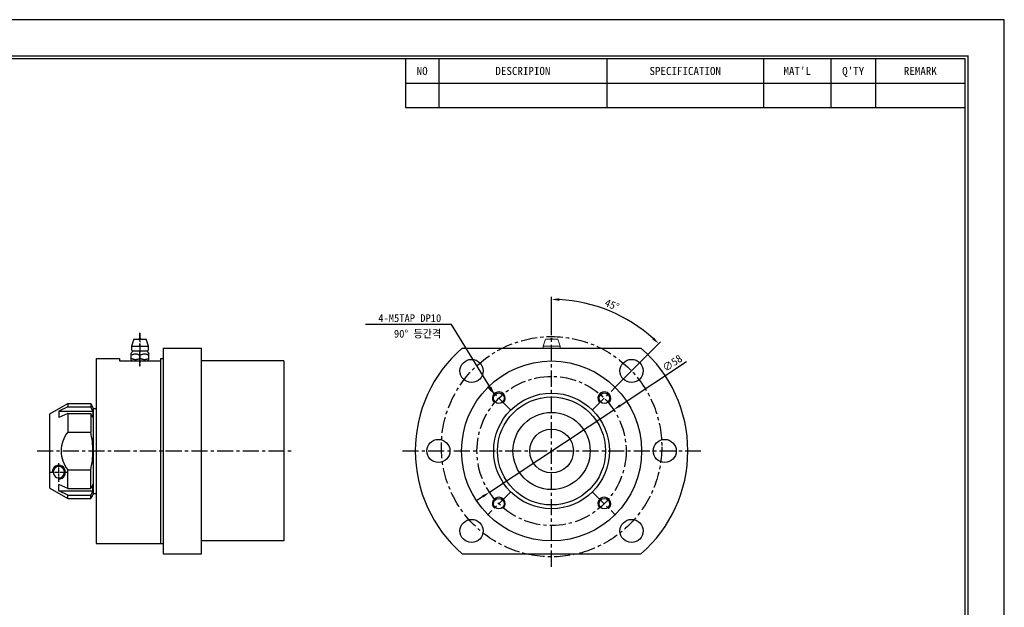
# Model space of a CAD drawing. Header units: millimetres. Extents: x -29 to 5648, y -387 to 3949.
# Tile 3 of 5: x 264 to 646, y 229 to 457. Entities that reach past the tile are written whole.
import ezdxf
from ezdxf.enums import TextEntityAlignment as Align

# ---------------------------------------------------------------- set-up
doc = ezdxf.new("R2010")
doc.units = ezdxf.units.MM
doc.linetypes.add('CENTER', pattern=[2, 1.25, -0.25, 0.25, -0.25])
doc.layers.get('0').update_dxf_attribs({"linetype": 'CONTINUOUS'})
doc.layers.get('Defpoints').update_dxf_attribs({"linetype": 'CONTINUOUS'})
for name, color, linetype in [('1', 1, 'CENTER'), ('5', 7, 'CONTINUOUS'), ('7', 7, 'CONTINUOUS')]:
    doc.layers.add(name, color=color, linetype=linetype)
doc.dimstyles.new('3', dxfattribs={"dimtxt": 3, "dimasz": 3, "dimexe": 1, "dimexo": 0, "dimgap": 1, "dimtad": 1, "dimdec": 3, "dimzin": 11, "dimdsep": 46, "dimtxsty": 'Standard', "dimcen": 0, "dimclrd": 5, "dimclre": 5, "dimclrt": 3, "dimadec": 0, "dimazin": 0, "dimtfac": 0.6, "dimtdec": 3, "dimtmove": 0, "dimatfit": 3, "dimfxl": 1.25, "dimtolj": 1, "dimtzin": 11, "dimarcsym": 0})

# ---------------------------------------------------------------- blocks, each defined once
blk = doc.blocks.new('란표제')
at = {"layer": '7', "color": 0}
for p, q in [((386.1000000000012, 273), (0, 273)), ((386.1000000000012, 0), (386.1000000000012, 273))]:
    blk.add_line(p, q, dxfattribs=at)
at = {"layer": '7'}
for p, q in [((247.0000000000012, 263.9), (247.0000000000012, 252.6367999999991)), ((254.8000000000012, 263.9), (254.8000000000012, 252.6367999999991)), ((293.8000000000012, 263.9), (293.8000000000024, 252.6367999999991)), ((330.2000000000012, 263.9), (330.2000000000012, 252.6367999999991)), ((345.8000000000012, 263.9), (345.8000000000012, 252.6367999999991)), ((356.2000000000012, 263.9), (356.2, 252.6367999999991)), ((247.0000000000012, 258.2683999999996), (377.0000000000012, 258.2683999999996)), ((247.0000000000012, 252.6367999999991), (377.0000000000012, 252.6367999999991))]:
    blk.add_line(p, q, dxfattribs=at)
at = {"layer": '7', "const_width": 0.325}
blk.add_lwpolyline([(377.6500000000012, 8.450000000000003), (377.6500000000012, 264.55), (13, 264.55), (13, 8.450000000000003)], close=True, dxfattribs=at)
at = {"layer": '7'}
blk.add_lwpolyline([(377.0000000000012, 9.100000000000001), (377.0000000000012, 263.9), (13.65, 263.9), (13.65, 9.100000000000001)], close=True, dxfattribs=at)
at = {"layer": '5', "ltscale": 0.5}
for tag, p, height in [('TITLE', (308.3154340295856, 31.72766610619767), 3.25), ('도번', (326.5355284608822, 20.33516254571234), 3.25), ('SCALE', (329.9154015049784, 12.41825216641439), 1.56), ('DATE', (360.1258917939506, 12.36472741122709), 1.56)]:
    blk.add_attdef(tag, p, '', height=height, dxfattribs=at)
at = {"layer": '7'}
for s, p in [('NO', (250.9000000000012, 261.084200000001)), ('DESCRIPION', (274.3000000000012, 261.084200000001)), ('SPECIFICATION', (312.0000000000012, 261.084200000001)), ("MAT'L", (338.0000000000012, 261.084200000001)), ("Q'TY", (351.0000000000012, 261.084200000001)), ('REMARK', (366.6000000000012, 261.084200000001))]:
    blk.add_text(s, height=1.8772, dxfattribs=at).set_placement(p, align=Align.MIDDLE_CENTER)
for tag, p in [('필렛', (233.0250000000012, 14.16999999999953)), ('모따기', (233.0250000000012, 10.78999999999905))]:
    blk.add_attdef(tag, text='', height=1.495, dxfattribs=at).set_placement(p, align=Align.MIDDLE_LEFT)
blk = doc.blocks.new('*D3132')
at = {"color": 5, "lineweight": -2, "ltscale": 5}
for p, q in [((497.0485996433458, 307.0219415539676), (522.8619920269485, 324.1432800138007)), ((446.2140607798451, 273.3047403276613), (494.5485403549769, 305.3637185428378)), ((443.7140014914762, 271.6465173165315), (441.2139422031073, 269.9882943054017))]:
    blk.add_line(p, q, dxfattribs=at)
at = {"color": 5}
for points in [[(496.7722291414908, 307.4386181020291), (497.3249701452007, 306.6052650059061), (494.5485403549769, 305.3637185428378)], [(443.9903719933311, 271.22984076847), (443.4376309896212, 272.063193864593), (446.2140607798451, 273.3047403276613)]]:
    blk.add_solid(points, dxfattribs=at)
at = {"layer": 'Defpoints', "color": 0}
for p in [(494.5485403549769, 305.3637185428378), (446.2140607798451, 273.3047403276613)]:
    blk.add_point(p, dxfattribs=at)
at = {"color": 3, "ltscale": 5, "insert": (517.3244091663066, 323.5158152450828), "char_height": 3, "attachment_point": 5, "rotation": 33.55526125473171}
blk.add_mtext('\\A1;∅58', dxfattribs=at)
blk = doc.blocks.new('*D3134')
at = {"color": 5, "lineweight": -2, "ltscale": 5}
for p, q in [((470.3813005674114, 337.6580622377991), (470.3813005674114, 349.2951602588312)), ((495.2968190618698, 314.2498346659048), (512.7800075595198, 331.733084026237))]:
    blk.add_line(p, q, dxfattribs=at)
blk.add_arc((470.3813005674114, 289.3342294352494), 58.96093082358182, 47.91568947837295, 87.08441025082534, dxfattribs=at)
at = {"color": 5}
for points in [[(473.3930498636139, 348.7186767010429), (473.3676092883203, 347.7190003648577), (470.3813005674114, 348.2951602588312)], [(509.5538533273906, 332.7302042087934), (510.2427407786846, 333.4550725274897), (512.0729020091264, 331.0259760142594)]]:
    blk.add_solid(points, dxfattribs=at)
at = {"layer": 'Defpoints', "color": 0}
for p in [(470.3813005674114, 337.6580622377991), (499.86170672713, 340.3959275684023), (495.2968190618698, 314.2498346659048), (486.4778426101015, 305.4308275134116), (470.3813005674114, 244.3342494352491)]:
    blk.add_point(p, dxfattribs=at)
at = {"color": 3, "ltscale": 5, "insert": (493.9166180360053, 346.1536519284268), "char_height": 3, "attachment_point": 5, "rotation": 337.50004986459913}
blk.add_mtext('\\A1;45%%d', dxfattribs=at)

msp = doc.modelspace()

# ---------------------------------------------------------------- linework, layer by layer
for p, q in [((307.9369536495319, 332.8342169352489), (307.0369536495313, 330.1342169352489)), ((307.0369536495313, 330.1342169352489), (313.6369536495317, 330.1342169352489)), ((307.0369536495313, 330.1342169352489), (307.0369536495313, 328.8342169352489)), ((307.9369536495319, 332.8342169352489), (312.7369536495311, 332.8342169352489)), ((309.9169536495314, 332.8342169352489), (310.7569536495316, 332.8342169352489)), ((313.6369536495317, 330.1342169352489), (312.7369536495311, 332.8342169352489)), ((313.6369536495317, 328.8342169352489), (313.6369536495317, 330.1342169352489)), ((319.336953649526, 329.3342169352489), (319.336953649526, 249.334216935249)), ((334.336953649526, 249.334216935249), (334.336953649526, 329.3342169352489)), ((435.61062056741, 329.3342294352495), (505.1519805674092, 329.3342294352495)), ((306.8369536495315, 327.1375907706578), (306.8369536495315, 324.8342169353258)), ((307.5369536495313, 328.3342169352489), (313.1369536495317, 328.3342169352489)), ((310.3369536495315, 326.5127743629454), (310.3369536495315, 325.3756688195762)), ((313.8369536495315, 324.834216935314), (313.8369536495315, 327.1375907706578)), ((293.3369486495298, 325.3342169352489), (293.3369486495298, 253.334216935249)), ((302.3369536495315, 325.3342169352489), (302.3369536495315, 324.3342169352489)), ((306.8369536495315, 324.8342169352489), (307.3369536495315, 324.3342169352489)), ((307.3369536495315, 324.3342169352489), (313.3369536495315, 324.3342169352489)), ((313.3369536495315, 324.3342169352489), (313.8369536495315, 324.8342169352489)), ((366.3369586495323, 324.3342502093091), (334.336953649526, 324.3342502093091)), ((366.3369586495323, 324.3342502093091), (366.3369586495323, 254.33420866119)), ((275.3369486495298, 303.8342169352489), (282.2651518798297, 307.8342169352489)), ((282.2651518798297, 306.4587248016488), (278.8010502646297, 304.873636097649)), ((282.2651518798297, 307.8342169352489), (291.1822481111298, 307.8342169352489)), ((282.2651518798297, 307.8342169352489), (282.2651518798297, 306.4587248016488)), ((282.2651518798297, 306.4587248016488), (291.1822481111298, 306.4587248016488)), ((292.3369486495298, 305.8342169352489), (291.1822481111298, 307.8342169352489)), ((291.1822481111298, 307.8342169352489), (291.1822481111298, 306.4587248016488)), ((292.0482735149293, 304.873636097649), (291.1822481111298, 306.4587248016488)), ((275.3369486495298, 274.8342169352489), (275.3369486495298, 303.8342169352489)), ((278.8010502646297, 304.873636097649), (292.0482735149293, 304.873636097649)), ((278.8010502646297, 304.873636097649), (278.8010502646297, 302.373636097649)), ((282.2651518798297, 303.9587248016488), (278.8010502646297, 302.373636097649)), ((282.2651518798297, 303.9587248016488), (291.1822481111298, 303.9587248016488)), ((282.2651518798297, 303.9587248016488), (282.2651518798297, 296.6314766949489)), ((292.0482735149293, 302.373636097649), (291.1822481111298, 303.9587248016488)), ((291.1822481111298, 303.9587248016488), (291.1822481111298, 296.6314766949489)), ((292.0482735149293, 304.873636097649), (292.0482735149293, 302.373636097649)), ((292.3369486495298, 305.8342169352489), (293.3369486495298, 305.8342169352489)), ((293.3369486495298, 305.8342169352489), (293.3369486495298, 272.8342169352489)), ((282.2440711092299, 296.6314766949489), (291.1822481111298, 296.6314766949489)), ((282.2440711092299, 282.036957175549), (291.1822481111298, 282.036957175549)), ((282.2651518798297, 274.7097090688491), (282.2651518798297, 282.036957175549)), ((291.1822481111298, 274.7097090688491), (291.1822481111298, 282.036957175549)), ((278.8010502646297, 273.7947977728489), (278.8010502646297, 276.2947977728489)), ((282.2651518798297, 274.7097090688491), (278.8010502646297, 276.2947977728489)), ((292.0482735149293, 276.2947977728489), (291.1822481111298, 274.7097090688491)), ((292.0482735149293, 273.7947977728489), (292.0482735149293, 276.2947977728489)), ((275.3369486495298, 274.8342169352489), (282.2651518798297, 270.8342169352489)), ((278.8010502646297, 273.7947977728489), (292.0482735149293, 273.7947977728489)), ((282.2651518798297, 272.2097090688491), (278.8010502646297, 273.7947977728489)), ((282.2651518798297, 274.7097090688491), (291.1822481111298, 274.7097090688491)), ((282.2651518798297, 272.2097090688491), (291.1822481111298, 272.2097090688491)), ((282.2651518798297, 270.8342169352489), (282.2651518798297, 272.2097090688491)), ((292.0482735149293, 273.7947977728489), (291.1822481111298, 272.2097090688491)), ((292.3369486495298, 272.8342169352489), (291.1822481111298, 270.8342169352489)), ((291.1822481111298, 270.8342169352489), (291.1822481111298, 272.2097090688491)), ((292.3369486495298, 272.8342169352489), (293.3369486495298, 272.8342169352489)), ((282.2651518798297, 270.8342169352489), (291.1822481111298, 270.8342169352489)), ((366.3369586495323, 254.33420866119), (334.336953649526, 254.33420866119)), ((435.61062056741, 249.3342494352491), (505.1519805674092, 249.3342494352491))]:
    msp.add_line(p, q)
at = {"ltscale": 5}
for p, q in [((319.336953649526, 329.3342169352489), (334.336953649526, 329.3342169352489)), ((293.3369486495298, 325.3342169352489), (302.3369536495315, 325.3342169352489)), ((302.3369536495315, 324.3342169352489), (318.3369536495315, 324.3342169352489)), ((318.3369536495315, 325.3342169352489), (319.336953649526, 325.3342169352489)), ((318.3369536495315, 325.3342169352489), (318.3369536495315, 253.334216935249)), ((292.3369486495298, 272.8342169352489), (292.3369486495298, 305.8342169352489)), ((293.3369486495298, 253.334216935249), (319.3369536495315, 253.334216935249)), ((319.336953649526, 249.334216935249), (334.336953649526, 249.334216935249))]:
    msp.add_line(p, q, dxfattribs=at)
at = {"color": 7, "linetype": 'Continuous', "lineweight": 15}
for p, q in [((467.9813004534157, 332.8342243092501), (467.081300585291, 330.1342233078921)), ((467.081300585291, 330.1342233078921), (467.081300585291, 329.3342294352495)), ((470.3813005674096, 330.1342233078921), (467.081300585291, 330.1342233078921)), ((472.7813006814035, 332.8342243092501), (467.9813004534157, 332.8342243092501)), ((473.6813005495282, 330.1342233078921), (470.3813005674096, 330.1342233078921)), ((473.6813005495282, 330.1342233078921), (472.7813006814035, 332.8342243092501)), ((473.6813005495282, 329.3342294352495), (473.6813005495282, 330.1342233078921))]:
    msp.add_line(p, q, dxfattribs=at)
for points in [[(306.8369536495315, 326.5127743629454), (307.1122559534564, 326.6682410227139), (307.3917705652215, 326.8131796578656), (307.583190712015, 326.9017569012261), (307.7779447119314, 326.9802927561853), (307.9760336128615, 327.0459083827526), (308.1801781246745, 327.0962175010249), (308.3870981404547, 327.1275132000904), (308.5302165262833, 327.1367017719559), (308.6736925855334, 327.1356132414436), (308.8166981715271, 327.1242875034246), (308.9880125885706, 327.0973306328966), (309.1576114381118, 327.0572255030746), (309.3247367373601, 327.0056481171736), (309.4937709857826, 326.9424498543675), (309.660348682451, 326.8707294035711), (309.8245794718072, 326.7922402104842), (310.0823829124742, 326.6568312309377), (310.3369536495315, 326.5127743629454)], [(310.3369536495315, 326.5127743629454), (310.6122559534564, 326.6682410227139), (310.8917705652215, 326.8131796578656), (311.083190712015, 326.9017569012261), (311.2779447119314, 326.9802927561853), (311.4760336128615, 327.0459083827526), (311.6801781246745, 327.0962175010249), (311.8870981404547, 327.1275132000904), (312.0302165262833, 327.1367017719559), (312.1736925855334, 327.1356132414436), (312.3166981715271, 327.1242875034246), (312.4880125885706, 327.0973306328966), (312.6576114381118, 327.0572255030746), (312.8247367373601, 327.0056481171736), (312.9937709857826, 326.9424498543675), (313.160348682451, 326.8707294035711), (313.3245794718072, 326.7922402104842), (313.5823829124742, 326.6568312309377), (313.8369536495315, 326.5127743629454)], [(310.3369536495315, 325.3756688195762), (310.1593972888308, 325.2771534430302), (309.9790418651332, 325.1856945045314), (309.7947330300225, 325.1018390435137), (309.607470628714, 325.027265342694), (309.4123924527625, 324.9616853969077), (309.2145337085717, 324.9084500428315), (309.0115279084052, 324.8684070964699), (308.8067379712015, 324.8434058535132), (308.667047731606, 324.8354445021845), (308.5271889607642, 324.8348972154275), (308.3862654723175, 324.8418858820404), (308.2457652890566, 324.8563203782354), (308.1024775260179, 324.8786477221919), (307.9601795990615, 324.908261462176), (307.818061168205, 324.9450727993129), (307.6773276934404, 324.9884235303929), (307.4627437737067, 325.0671957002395), (307.2506780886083, 325.1592432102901), (307.0424595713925, 325.2623992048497), (306.8369536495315, 325.3756688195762)], [(313.8369536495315, 325.3756688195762), (313.6593972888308, 325.2771534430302), (313.4790418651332, 325.1856945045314), (313.2947330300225, 325.1018390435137), (313.107470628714, 325.027265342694), (312.9123924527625, 324.9616853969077), (312.7145337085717, 324.9084500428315), (312.5115279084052, 324.8684070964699), (312.3067379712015, 324.8434058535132), (312.167047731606, 324.8354445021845), (312.0271889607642, 324.8348972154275), (311.8862654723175, 324.8418858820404), (311.7457652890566, 324.8563203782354), (311.6024775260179, 324.8786477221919), (311.4601795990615, 324.908261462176), (311.318061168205, 324.9450727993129), (311.1773276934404, 324.9884235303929), (310.9627437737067, 325.0671957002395), (310.7506780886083, 325.1592432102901), (310.5424595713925, 325.2623992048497), (310.3369536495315, 325.3756688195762)]]:
    msp.add_lwpolyline(points)
at = {"color": 5}
msp.add_lwpolyline([(278.8010502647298, 278.380216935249), (279.4734621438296, 278.472353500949), (280.1000502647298, 278.7424842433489), (280.6381136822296, 279.1722001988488), (281.0509842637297, 279.7322169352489), (281.3105255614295, 280.3843702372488), (281.3990502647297, 281.0842169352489), (281.3105255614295, 281.784063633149), (281.0509842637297, 282.436216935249), (280.6381136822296, 282.996233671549), (280.1000502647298, 283.4259496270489), (279.4734621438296, 283.6960803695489), (278.8010502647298, 283.7882169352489), (278.1286383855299, 283.6960803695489), (277.5020502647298, 283.4259496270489), (276.9639868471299, 282.996233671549), (276.5511162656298, 282.436216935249), (276.29157496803, 281.784063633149), (276.2030502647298, 281.0842169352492)], dxfattribs=at)
msp.add_lwpolyline([(278.8010502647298, 283.337716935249), (278.16290531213, 283.237600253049), (277.5814623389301, 282.9461460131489), (277.1083851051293, 282.4892512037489), (276.7857085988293, 281.9075129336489), (276.6421040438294, 281.2526212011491), (276.6903313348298, 280.5827660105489), (276.9261052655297, 279.9574669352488), (277.3284762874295, 279.4322845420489), (277.86169196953, 279.0538835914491), (278.4783737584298, 278.8558866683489), (279.1237267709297, 278.8558866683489), (279.7404085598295, 279.0538835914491), (280.27362424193, 279.4322845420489), (280.6759952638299, 279.9574669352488), (280.9117691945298, 280.5827660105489), (280.9599964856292, 281.2526212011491), (280.8163919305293, 281.9075129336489), (280.4937154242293, 282.4892512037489), (280.0206381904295, 282.9461460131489), (279.4391952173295, 283.237600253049)], close=True)
for centre, radius in [((439.2686105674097, 320.4469394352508), 4.5), ((501.4939905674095, 320.4469394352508), 4.5), ((449.8752089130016, 309.8403310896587), 2.049999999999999), ((490.8873308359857, 309.8403310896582), 2.049999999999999), ((426.3813205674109, 289.334249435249), 4.5), ((514.3812805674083, 289.334249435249), 4.5), ((449.8751789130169, 268.8281577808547), 2.049999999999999), ((490.887300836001, 268.8281577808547), 2.049999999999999), ((439.2686105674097, 258.2215794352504), 4.5), ((501.4939905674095, 258.2215794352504), 4.5)]:
    msp.add_circle(centre, radius)
at = {"ltscale": 5}
for radius in [35, 22.5, 21.00003327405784, 15.00003327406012, 8.5]:
    msp.add_circle((470.3813005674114, 289.3342294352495), radius, dxfattribs=at)
for centre, radius, start, end in [((310.3369536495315, 332.8342169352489), 0.3999999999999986, 0, 180), ((470.3813005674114, 289.3342294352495), 53, 130.9993700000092, 229.0006490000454), ((470.3813005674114, 289.3342294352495), 53, 310.9994000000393, 49.000629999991), ((302.0426682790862, 330.745197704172), 6.000000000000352, 323.0393618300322, 336.3073614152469), ((307.5369536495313, 328.8342169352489), 0.5000000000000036, 180, 270), ((313.1369536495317, 328.8342169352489), 0.5000000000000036, 270, 0), ((318.6312390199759, 330.7451977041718), 6.000000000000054, 203.6926385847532, 216.9608404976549), ((291.25057765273, 289.3212228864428), 11.5835092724, 140.8693053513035, 179.9357272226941), ((260.7478725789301, 289.319561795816), 31.3004043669, 0.02682641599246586, 13.50937632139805), ((291.25057765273, 289.3472109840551), 11.5835092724, 180.0642727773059, 219.1306946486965), ((260.7478725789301, 289.3488720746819), 31.3004043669, 346.4906236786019, 359.9731735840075)]:
    msp.add_arc(centre, radius, start, end)
at = {"color": 7, "linetype": 'Continuous', "lineweight": 15}
msp.add_arc((470.3813005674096, 332.8342264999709), 0.4000000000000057, 0, 180, dxfattribs=at)
at = {"color": 5}
for centre, start, end in [((449.8752089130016, 309.8403310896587), 310.1496758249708, 217.2153227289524), ((490.8873308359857, 309.8403310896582), 310.1496758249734, 217.2153227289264), ((449.8751789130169, 268.8281577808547), 310.1496758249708, 217.2153227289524), ((490.887300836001, 268.8281577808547), 310.1496758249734, 217.2153227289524)]:
    msp.add_arc(centre, 2.5, start, end, dxfattribs=at)
at = {"layer": '1', "ltscale": 5}
for p, q in [((470.3813005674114, 244.3342494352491), (470.3813005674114, 337.6580622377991)), ((310.3369536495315, 322.3342169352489), (310.3369536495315, 335.234216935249)), ((454.2847024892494, 305.4307714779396), (445.4656953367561, 314.249747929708)), ((486.4778426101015, 305.4308275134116), (495.2968190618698, 314.2498346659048)), ((270.3369486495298, 289.3342169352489), (370.3369586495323, 289.3342169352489)), ((412.3813005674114, 289.3342294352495), (528.3813005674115, 289.3342294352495)), ((454.2847585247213, 273.2376313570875), (445.465782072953, 264.4186242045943)), ((486.4778986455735, 273.2376873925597), (495.2969057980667, 264.4187109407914))]:
    msp.add_line(p, q, dxfattribs=at)
at = {"layer": '1', "ltscale": 2}
msp.add_line((310.3369536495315, 335.1342118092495), (310.3369536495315, 322.3540359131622), dxfattribs=at)
at = {"layer": '1'}
for p, q in [((278.8010502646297, 277.3708728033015), (278.8010502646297, 284.7975610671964)), ((275.3369486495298, 281.0842169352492), (282.2651518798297, 281.0842169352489))]:
    msp.add_line(p, q, dxfattribs=at)
at = {"layer": '1', "ltscale": 5}
for centre, radius in [((470.3813005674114, 290.9961558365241), 42.84096326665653), ((470.3813005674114, 289.3342294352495), 29)]:
    msp.add_circle(centre, radius, dxfattribs=at)

# ---------------------------------------------------------------- block references
at = {"ltscale": 5, "xscale": 1.67424552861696, "yscale": 1.67424552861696, "zscale": 1.67424552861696}
msp.add_blockref('란표제', (0, 0), dxfattribs=at)

# ---------------------------------------------------------------- texts
at = {"color": 3, "ltscale": 5, "char_height": 3, "attachment_point": 9}
for s, insert in [('4-M5TAP DP10', (427.4910646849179, 339.4607382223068)), ('90%%D 등간격', (427.4910646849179, 333.1193609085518))]:
    msp.add_mtext(s, dxfattribs=dict(at, insert=insert))

# ---------------------------------------------------------------- dimensions: what is measured, and where the dimension line sits
at = {"ltscale": 5}
dim = msp.add_angular_dim_2l(base=(499.86170672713, 340.3959275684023), line1=((486.4778426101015, 305.4308275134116), (495.2968190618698, 314.2498346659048)), line2=((470.3813005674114, 244.3342494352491), (470.3813005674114, 337.6580622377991)), dimstyle='3', dxfattribs=at)
dim.commit()
dim.dimension.update_dxf_attribs({"geometry": '*D3134', "text_midpoint": (493.9166180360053, 346.1536519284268)})
dim = msp.add_diameter_dim_2p(p1=(446.2140607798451, 273.3047403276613), p2=(494.5485403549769, 305.3637185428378), dimstyle='3', dxfattribs=at)
dim.commit()
dim.dimension.update_dxf_attribs({"geometry": '*D3132', "text_midpoint": (518.7272378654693, 321.4008072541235), "dimtype": 163})

# ---------------------------------------------------------------- leaders
at = {"ltscale": 5, "annotation_type": 0, "has_hookline": 1, "hookline_direction": 1, "text_width": 29.41278295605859}
msp.add_leader([(448.107398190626, 311.6080542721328), (431.4910646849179, 338.4607382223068), (428.4910646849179, 338.4607382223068)], dimstyle='3', dxfattribs=at)

doc.saveas('drawing.dxf')
